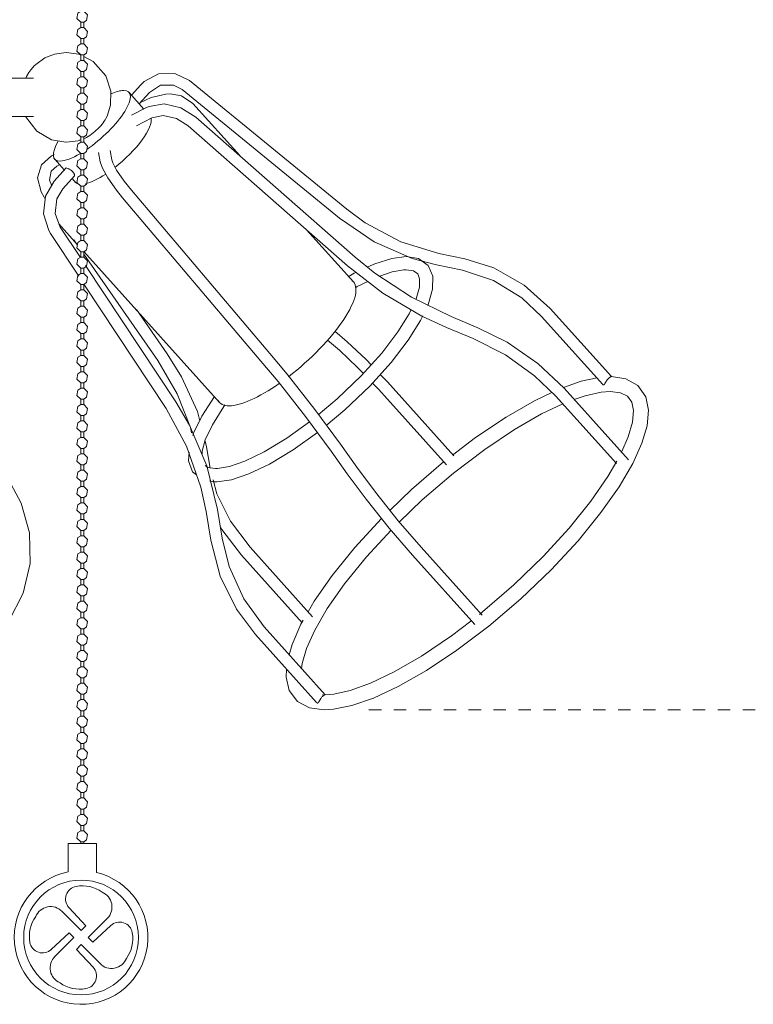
# Model space of a CAD drawing. Header units: millimetres. Extents: x 5724 to 11786, y -2894 to 7544.
# Tile 35 of 46: x 6636 to 6812, y 1422 to 1659. Entities that reach past the tile are written whole.
import ezdxf

# ---------------------------------------------------------------- set-up
doc = ezdxf.new("R2010")
doc.units = ezdxf.units.MM
doc.linetypes.add('Dash', pattern=[6, 3, -3])
doc.layers.add('A-ANNO-DIMS', color=7, linetype='Dash', lineweight=9, true_color=0xd2d2d2)
doc.layers.add('E-LITE-EQPM', color=7, linetype='Continuous', lineweight=20)

# ---------------------------------------------------------------- blocks, each defined once
blk = doc.blocks.new('33711-11 - 33711-11 YAKARTA LED Old gold ceiling fan-533504-Alzado_PDF')
at = {"layer": 'E-LITE-EQPM'}
for p, q in [((6650.43, 1658.21), (6650.43, 1656.91)), ((6650.43, 1658.21), (6651.14, 1658.21)), ((6651.14, 1656.91), (6651.14, 1658.21)), ((6650.43, 1656.91), (6651.14, 1656.91)), ((6650.43, 1654.26), (6650.43, 1652.97)), ((6650.43, 1654.26), (6651.14, 1654.26)), ((6651.14, 1652.97), (6651.14, 1654.26)), ((6650.43, 1652.97), (6651.14, 1652.97)), ((6650.43, 1650.31), (6650.43, 1649.02)), ((6650.43, 1650.31), (6651.14, 1650.31)), ((6650.43, 1649.02), (6651.14, 1649.02)), ((6651.14, 1649.02), (6651.14, 1650.31)), ((6650.43, 1646.36), (6650.43, 1645.07)), ((6650.43, 1646.36), (6651.14, 1646.36)), ((6651.14, 1645.07), (6651.14, 1646.36)), ((6639.09, 1644.7), (6625.18, 1644.7)), ((6650.43, 1645.07), (6651.14, 1645.07)), ((6714.48, 1613.16), (6676.62, 1644.13)), ((6650.43, 1642.41), (6650.43, 1641.12)), ((6650.43, 1642.41), (6651.14, 1642.41)), ((6651.14, 1641.12), (6651.14, 1642.41)), ((6665.65, 1637.3), (6662.06, 1641.3)), ((6664.88, 1643.15), (6662.62, 1640.64)), ((6664.5, 1638.55), (6666.96, 1641.28)), ((6674.84, 1641.96), (6712.71, 1611)), ((6650.43, 1641.12), (6651.14, 1641.12)), ((6650.43, 1638.46), (6650.43, 1637.17)), ((6650.43, 1638.46), (6651.14, 1638.46)), ((6650.43, 1637.17), (6651.14, 1637.17)), ((6651.14, 1637.17), (6651.14, 1638.46)), ((6666.3, 1637.66), (6662.66, 1635.82)), ((6688.74, 1626.07), (6677.45, 1638.63)), ((6625.2, 1635.5), (6639.06, 1635.5)), ((6650.43, 1634.52), (6650.43, 1633.22)), ((6650.43, 1634.52), (6651.14, 1634.52)), ((6651.14, 1633.22), (6651.14, 1634.52)), ((6663.84, 1633.28), (6667.57, 1635.17)), ((6716.54, 1601.6), (6678.18, 1635.36)), ((6650.43, 1633.22), (6651.14, 1633.22)), ((6676.33, 1633.26), (6714.69, 1599.5)), ((6650.43, 1630.57), (6650.43, 1629.28)), ((6650.43, 1630.57), (6651.14, 1630.57)), ((6651.14, 1629.28), (6651.14, 1630.57)), ((6650.43, 1629.28), (6651.14, 1629.28)), ((6657.88, 1625.05), (6657.49, 1627.28)), ((6644, 1626.36), (6643.41, 1626.06)), ((6644.17, 1625.22), (6646.48, 1622.65)), ((6650.43, 1626.62), (6650.43, 1625.33)), ((6650.43, 1626.62), (6651.14, 1626.62)), ((6650.43, 1625.33), (6651.14, 1625.33)), ((6651.14, 1625.33), (6651.14, 1626.62)), ((6654.74, 1626.8), (6655.13, 1624.57)), ((6646.81, 1623.05), (6644.02, 1619.94)), ((6644.68, 1623.56), (6645.37, 1623.91)), ((6650.43, 1622.67), (6650.43, 1621.38)), ((6650.43, 1622.67), (6651.14, 1622.67)), ((6651.14, 1621.38), (6651.14, 1622.67)), ((6646.1, 1618.07), (6648.89, 1621.18)), ((6648.45, 1620.46), (6649.2, 1619.62)), ((6650.43, 1621.38), (6651.14, 1621.38)), ((6650.43, 1618.72), (6650.43, 1617.43)), ((6650.43, 1618.72), (6651.14, 1618.72)), ((6651.14, 1617.43), (6651.14, 1618.72)), ((6695.96, 1578.4), (6662.62, 1617.74)), ((6641.64, 1616.03), (6641.82, 1615.77)), ((6650.43, 1617.43), (6651.14, 1617.43)), ((6660.48, 1615.93), (6693.82, 1576.59)), ((6650.43, 1614.77), (6650.43, 1613.48)), ((6650.43, 1614.77), (6651.14, 1614.77)), ((6650.43, 1613.48), (6651.14, 1613.48)), ((6651.14, 1613.48), (6651.14, 1614.77)), ((6650.43, 1610.83), (6650.43, 1609.53)), ((6650.43, 1610.83), (6651.14, 1610.83)), ((6651.14, 1609.53), (6651.14, 1610.83)), ((6645.19, 1609.62), (6649.69, 1604.62)), ((6650.34, 1601.51), (6645.48, 1608.87)), ((6650.43, 1609.53), (6651.14, 1609.53)), ((6716.09, 1595.64), (6704.77, 1608.23)), ((6643.15, 1607.32), (6649.94, 1597.04)), ((6648.79, 1605.75), (6649.63, 1604.54)), ((6650.43, 1606.88), (6650.43, 1605.59)), ((6650.43, 1606.88), (6651.14, 1606.88)), ((6651.14, 1605.59), (6651.14, 1606.88)), ((6650.43, 1605.59), (6651.14, 1605.59)), ((6650.43, 1602.93), (6650.43, 1601.64)), ((6650.43, 1602.93), (6651.14, 1602.93)), ((6650.43, 1601.64), (6651.14, 1601.64)), ((6651.14, 1601.64), (6651.14, 1602.93)), ((6651.14, 1602.36), (6668.98, 1576.7)), ((6651.17, 1602.97), (6683.83, 1566.64)), ((6742.88, 1601.23), (6736.69, 1602.5)), ((6650.43, 1598.98), (6650.43, 1597.69)), ((6650.43, 1598.98), (6651.14, 1598.98)), ((6651.14, 1597.69), (6651.14, 1598.98)), ((6673.31, 1566.74), (6651.61, 1599.59)), ((6736.13, 1599.75), (6742.32, 1598.49)), ((6650.43, 1597.69), (6651.14, 1597.69)), ((6650.43, 1595.03), (6650.43, 1593.74)), ((6650.43, 1595.03), (6651.14, 1595.03)), ((6651.14, 1593.74), (6651.14, 1595.03)), ((6651.21, 1595.12), (6670.98, 1565.19)), ((6650.43, 1593.74), (6651.14, 1593.74)), ((6650.43, 1591.08), (6650.43, 1589.79)), ((6650.43, 1591.08), (6651.14, 1591.08)), ((6650.43, 1589.79), (6651.14, 1589.79)), ((6651.14, 1589.79), (6651.14, 1591.08)), ((6778.21, 1572.83), (6763.48, 1589.21)), ((6650.43, 1587.14), (6650.43, 1585.84)), ((6650.43, 1587.14), (6651.14, 1587.14)), ((6651.14, 1585.84), (6651.14, 1587.14)), ((6671.28, 1578.29), (6663.84, 1589)), ((6746.03, 1584.61), (6739.59, 1587.28)), ((6761.4, 1587.34), (6776.11, 1570.97)), ((6650.43, 1585.84), (6651.14, 1585.84)), ((6738.52, 1584.7), (6744.96, 1582.03)), ((6650.43, 1583.19), (6650.43, 1581.9)), ((6650.43, 1583.19), (6651.14, 1583.19)), ((6651.14, 1581.9), (6651.14, 1583.19)), ((6650.43, 1581.9), (6651.14, 1581.9)), ((6650.43, 1579.24), (6650.43, 1577.95)), ((6650.43, 1579.24), (6651.14, 1579.24)), ((6650.43, 1577.95), (6651.14, 1577.95)), ((6651.14, 1577.95), (6651.14, 1579.24)), ((6650.43, 1575.29), (6650.43, 1574)), ((6650.43, 1575.29), (6651.14, 1575.29)), ((6651.14, 1574), (6651.14, 1575.29)), ((6650.43, 1574), (6651.14, 1574)), ((6650.43, 1571.34), (6650.43, 1570.05)), ((6650.43, 1571.34), (6651.14, 1571.34)), ((6651.14, 1570.05), (6651.14, 1571.34)), ((6650.43, 1570.05), (6651.14, 1570.05)), ((6723.6, 1568.18), (6738.5, 1551.59)), ((6740.29, 1553.79), (6725.68, 1570.05)), ((6764.75, 1568.18), (6779.4, 1551.88)), ((6782.34, 1552.79), (6766.83, 1570.05)), ((6650.43, 1567.39), (6650.43, 1566.1)), ((6650.43, 1567.39), (6651.14, 1567.39)), ((6650.43, 1566.1), (6651.14, 1566.1)), ((6651.14, 1566.1), (6651.14, 1567.39)), ((6650.43, 1563.44), (6650.43, 1562.15)), ((6650.43, 1563.44), (6651.14, 1563.44)), ((6651.14, 1562.15), (6651.14, 1563.44)), ((6650.43, 1562.15), (6651.14, 1562.15)), ((6650.43, 1559.5), (6650.43, 1558.2)), ((6650.43, 1559.5), (6651.14, 1559.5)), ((6651.14, 1558.2), (6651.14, 1559.5)), ((6650.43, 1558.2), (6651.14, 1558.2)), ((6680.73, 1555.94), (6680.38, 1557.28)), ((6681.57, 1550.77), (6680.73, 1555.94)), ((6716.9, 1551.05), (6712.99, 1556.53)), ((6650.43, 1555.55), (6650.43, 1554.26)), ((6650.43, 1555.55), (6651.14, 1555.55)), ((6650.43, 1554.26), (6651.14, 1554.26)), ((6651.14, 1554.26), (6651.14, 1555.55)), ((6710.71, 1554.9), (6714.62, 1549.43)), ((6650.43, 1551.6), (6650.43, 1550.31)), ((6650.43, 1551.6), (6651.14, 1551.6)), ((6651.14, 1550.31), (6651.14, 1551.6)), ((6650.43, 1550.31), (6651.14, 1550.31)), ((6650.43, 1547.65), (6650.43, 1546.36)), ((6650.43, 1547.65), (6651.14, 1547.65)), ((6651.14, 1546.36), (6651.14, 1547.65)), ((6650.43, 1546.36), (6651.14, 1546.36)), ((6650.43, 1543.7), (6650.43, 1542.41)), ((6650.43, 1543.7), (6651.14, 1543.7)), ((6650.43, 1542.41), (6651.14, 1542.41)), ((6651.14, 1542.41), (6651.14, 1543.7)), ((6650.43, 1539.75), (6650.43, 1538.46)), ((6650.43, 1539.75), (6651.14, 1539.75)), ((6651.14, 1538.46), (6651.14, 1539.75)), ((6680.61, 1540.35), (6681.75, 1533.47)), ((6684.51, 1533.93), (6683.38, 1540.81)), ((6650.43, 1538.46), (6651.14, 1538.46)), ((6650.43, 1535.81), (6650.43, 1534.51)), ((6650.43, 1535.81), (6651.14, 1535.81)), ((6651.14, 1534.51), (6651.14, 1535.81)), ((6650.43, 1534.51), (6651.14, 1534.51)), ((6650.43, 1531.86), (6650.43, 1530.57)), ((6650.43, 1531.86), (6651.14, 1531.86)), ((6650.43, 1530.57), (6651.14, 1530.57)), ((6651.14, 1530.57), (6651.14, 1531.86)), ((6689.15, 1529.85), (6703.78, 1513.56)), ((6706.25, 1515.01), (6691.23, 1531.72)), ((6730.3, 1529.85), (6745.3, 1513.16)), ((6747.11, 1515.34), (6732.39, 1531.72)), ((6650.43, 1527.91), (6650.43, 1526.62)), ((6650.43, 1527.91), (6651.14, 1527.91)), ((6651.14, 1526.62), (6651.14, 1527.91)), ((6650.43, 1526.62), (6651.14, 1526.62)), ((6650.43, 1523.96), (6650.43, 1522.67)), ((6650.43, 1523.96), (6651.14, 1523.96)), ((6650.43, 1522.67), (6651.14, 1522.67)), ((6651.14, 1522.67), (6651.14, 1523.96)), ((6650.43, 1520.01), (6650.43, 1518.72)), ((6650.43, 1520.01), (6651.14, 1520.01)), ((6650.43, 1518.72), (6651.14, 1518.72)), ((6651.14, 1518.72), (6651.14, 1520.01)), ((6650.43, 1516.06), (6650.43, 1514.77)), ((6650.43, 1516.06), (6651.14, 1516.06)), ((6651.14, 1514.77), (6651.14, 1516.06)), ((6746.6, 1515.69), (6746.42, 1515.55)), ((6650.43, 1514.77), (6651.14, 1514.77)), ((6650.43, 1512.12), (6650.43, 1510.82)), ((6650.43, 1512.12), (6651.14, 1512.12)), ((6650.43, 1510.82), (6651.14, 1510.82)), ((6651.14, 1510.82), (6651.14, 1512.12)), ((6709.3, 1496.18), (6694.58, 1512.56)), ((6692.5, 1510.69), (6707.22, 1494.3)), ((6650.43, 1508.17), (6650.43, 1506.88)), ((6650.43, 1508.17), (6651.14, 1508.17)), ((6650.43, 1506.88), (6651.14, 1506.88)), ((6651.14, 1506.88), (6651.14, 1508.17)), ((6650.43, 1504.22), (6650.43, 1502.93)), ((6650.43, 1504.22), (6651.14, 1504.22)), ((6651.14, 1502.93), (6651.14, 1504.22)), ((6650.43, 1502.93), (6651.14, 1502.93)), ((6650.43, 1500.27), (6650.43, 1498.98)), ((6650.43, 1500.27), (6651.14, 1500.27)), ((6650.43, 1498.98), (6651.14, 1498.98)), ((6651.14, 1498.98), (6651.14, 1500.27)), ((6650.43, 1496.32), (6650.43, 1495.03)), ((6650.43, 1496.32), (6651.14, 1496.32)), ((6650.43, 1495.03), (6651.14, 1495.03)), ((6651.14, 1495.03), (6651.14, 1496.32)), ((6708.83, 1496.19), (6708.67, 1496.21)), ((6650.43, 1492.37), (6650.43, 1491.08)), ((6650.43, 1492.37), (6651.14, 1492.37)), ((6651.14, 1491.08), (6651.14, 1492.37)), ((6650.43, 1491.08), (6651.14, 1491.08)), ((6650.43, 1488.43), (6650.43, 1487.13)), ((6650.43, 1488.43), (6651.14, 1488.43)), ((6650.43, 1487.13), (6651.14, 1487.13)), ((6651.14, 1487.13), (6651.14, 1488.43)), ((6650.43, 1484.48), (6650.43, 1483.19)), ((6650.43, 1484.48), (6651.14, 1484.48)), ((6650.43, 1483.19), (6651.14, 1483.19)), ((6651.14, 1483.19), (6651.14, 1484.48)), ((6650.43, 1480.53), (6650.43, 1479.24)), ((6650.43, 1480.53), (6651.14, 1480.53)), ((6651.14, 1479.24), (6651.14, 1480.53)), ((6650.43, 1479.24), (6651.14, 1479.24)), ((6650.43, 1476.58), (6650.43, 1475.29)), ((6650.43, 1476.58), (6651.14, 1476.58)), ((6650.43, 1475.29), (6651.14, 1475.29)), ((6651.14, 1475.29), (6651.14, 1476.58)), ((6650.43, 1472.63), (6650.43, 1471.34)), ((6650.43, 1472.63), (6651.14, 1472.63)), ((6650.43, 1471.34), (6651.14, 1471.34)), ((6651.14, 1471.34), (6651.14, 1472.63)), ((6650.43, 1468.68), (6650.43, 1467.39)), ((6650.43, 1468.68), (6651.14, 1468.68)), ((6651.14, 1467.39), (6651.14, 1468.68)), ((6650.43, 1467.39), (6651.14, 1467.39)), ((6650.43, 1464.74), (6650.43, 1463.44)), ((6650.43, 1464.74), (6651.14, 1464.74)), ((6650.43, 1463.44), (6651.14, 1463.44)), ((6651.14, 1463.44), (6651.14, 1464.74)), ((6654.26, 1460.41), (6647.37, 1460.41)), ((6647.37, 1460.41), (6647.37, 1453.51)), ((6650.43, 1460.79), (6650.43, 1460.41)), ((6650.43, 1460.79), (6651.14, 1460.79)), ((6651.14, 1460.41), (6651.14, 1460.79)), ((6654.26, 1453.37), (6654.26, 1460.41)), ((6647.63, 1444.89), (6651.64, 1440.58)), ((6650.51, 1439.45), (6645.93, 1444.03)), ((6652.23, 1437.73), (6656.81, 1442.3)), ((6651.64, 1440.58), (6650.51, 1439.45)), ((6657.67, 1440.61), (6653.36, 1436.59)), ((6643.35, 1434.84), (6647.66, 1438.86)), ((6648.79, 1437.73), (6644.21, 1433.15)), ((6647.66, 1438.86), (6648.79, 1437.73)), ((6653.36, 1436.59), (6652.23, 1437.73)), ((6649.38, 1434.87), (6650.51, 1436.01)), ((6650.51, 1436.01), (6655.09, 1431.43)), ((6653.4, 1430.57), (6649.38, 1434.87))]:
    blk.add_line(p, q, dxfattribs=at)
at = {"layer": 'E-LITE-EQPM', "flags": 128}
for points in [[(6650.43, 1658.21), (6649.48, 1659.11), (6649.73, 1660.41), (6650.43, 1660.86)], [(6651.14, 1660.86), (6652.09, 1659.96), (6651.85, 1658.66), (6651.14, 1658.21)], [(6650.43, 1654.26), (6649.48, 1655.16), (6649.73, 1656.46), (6650.43, 1656.91)], [(6651.14, 1656.91), (6652.09, 1656.01), (6651.85, 1654.71), (6651.14, 1654.26)], [(6646.96, 1650.92), (6644.09, 1650.53), (6641.77, 1649.59), (6639.64, 1648.06), (6639.24, 1647.68), (6638.86, 1647.28), (6638.45, 1646.77), (6637.96, 1646.1), (6637.4, 1645.17), (6637.19, 1644.7)], [(6646.96, 1650.92), (6649.95, 1650.5), (6650.43, 1650.26)], [(6650.43, 1650.31), (6649.48, 1651.22), (6649.73, 1652.51), (6650.43, 1652.97)], [(6651.14, 1652.97), (6652.09, 1652.06), (6651.85, 1650.76), (6651.14, 1650.31)], [(6650.43, 1646.36), (6649.48, 1647.27), (6649.73, 1648.56), (6650.43, 1649.02)], [(6651.14, 1649.91), (6653.46, 1648.76), (6656.44, 1645.32), (6657.68, 1641.59), (6657.63, 1638.26), (6656.8, 1635.59), (6656.51, 1635)], [(6651.14, 1649.02), (6652.09, 1648.11), (6651.85, 1646.82), (6651.14, 1646.36)], [(6650.43, 1642.41), (6649.48, 1643.32), (6649.73, 1644.61), (6650.43, 1645.07)], [(6651.14, 1645.07), (6652.09, 1644.16), (6651.85, 1642.87), (6651.14, 1642.41)], [(6676.62, 1644.13), (6673.08, 1645.87), (6669.17, 1645.81), (6665.68, 1643.94), (6664.88, 1643.15)], [(6666.96, 1641.28), (6669.64, 1643.03), (6672.78, 1643.06), (6674.84, 1641.96)], [(6650.43, 1638.46), (6649.48, 1639.37), (6649.73, 1640.67), (6650.43, 1641.12)], [(6651.14, 1641.12), (6652.09, 1640.21), (6651.85, 1638.92), (6651.14, 1638.46)], [(6664.69, 1638.77), (6667.4, 1640.04), (6670.92, 1640.88), (6671.93, 1640.93)], [(6677.45, 1638.63), (6674.67, 1640.48), (6671.93, 1640.93)], [(6650.43, 1634.52), (6649.48, 1635.42), (6649.73, 1636.72), (6650.43, 1637.17)], [(6651.14, 1637.17), (6652.09, 1636.27), (6651.85, 1634.97), (6651.14, 1634.52)], [(6678.18, 1635.36), (6674.56, 1637.6), (6670.55, 1638.51), (6666.91, 1637.94), (6666.3, 1637.66)], [(6637.17, 1635.49), (6639.87, 1631.93), (6643.42, 1629.88), (6646.85, 1629.28), (6646.96, 1629.28)], [(6667.57, 1635.17), (6670.24, 1635.72), (6673.51, 1635.01), (6676.33, 1633.26)], [(6650.43, 1630.57), (6649.48, 1631.47), (6649.73, 1632.77), (6650.43, 1633.22)], [(6651.14, 1633.22), (6652.09, 1632.32), (6651.85, 1631.02), (6651.14, 1630.57)], [(6646.96, 1629.28), (6649.84, 1629.67), (6650.43, 1629.87)], [(6650.43, 1626.62), (6649.48, 1627.53), (6649.73, 1628.82), (6650.43, 1629.28)], [(6651.14, 1629.28), (6652.09, 1628.37), (6651.85, 1627.07), (6651.14, 1626.62)], [(6643.41, 1626.06), (6640.96, 1623.87), (6640.06, 1620.73), (6640.88, 1617.32), (6641.64, 1616.03)], [(6650.43, 1622.67), (6649.48, 1623.58), (6649.73, 1624.87), (6650.43, 1625.33)], [(6651.14, 1625.33), (6652.09, 1624.42), (6651.85, 1623.13), (6651.14, 1622.67)], [(6657.88, 1625.05), (6658.15, 1624.31), (6659.08, 1622.57), (6660.87, 1619.94), (6662.62, 1617.74)], [(6643.47, 1618.77), (6642.89, 1620.17), (6643.28, 1622.29), (6644.68, 1623.56)], [(6655.13, 1624.57), (6655.66, 1623.01), (6656.93, 1620.73), (6659.02, 1617.74), (6660.48, 1615.93)], [(6644.02, 1619.94), (6641.96, 1616.34), (6641.49, 1612.08), (6642.72, 1608.03), (6643.15, 1607.32)], [(6650.43, 1618.72), (6649.48, 1619.63), (6649.73, 1620.92), (6650.43, 1621.38)], [(6651.14, 1621.38), (6652.09, 1620.47), (6651.85, 1619.18), (6651.14, 1618.72)], [(6645.48, 1608.87), (6644.3, 1612.16), (6644.7, 1615.7), (6646.1, 1618.07)], [(6650.43, 1614.77), (6649.48, 1615.68), (6649.73, 1616.98), (6650.43, 1617.43)], [(6651.14, 1617.43), (6652.09, 1616.52), (6651.85, 1615.23), (6651.14, 1614.77)], [(6650.43, 1610.83), (6649.48, 1611.73), (6649.73, 1613.03), (6650.43, 1613.48)], [(6651.14, 1613.48), (6652.09, 1612.58), (6651.85, 1611.28), (6651.14, 1610.83)], [(6736.69, 1602.5), (6727.5, 1605.32), (6718.91, 1609.91), (6714.48, 1613.16)], [(6712.71, 1611), (6721.08, 1605.32), (6730.21, 1601.33), (6736.13, 1599.75)], [(6650.43, 1606.88), (6649.48, 1607.78), (6649.73, 1609.08), (6650.43, 1609.53)], [(6651.14, 1609.53), (6652.09, 1608.63), (6651.85, 1607.33), (6651.14, 1606.88)], [(6650.43, 1602.93), (6649.48, 1603.84), (6649.73, 1605.13), (6650.43, 1605.59)], [(6651.14, 1605.59), (6652.09, 1604.68), (6651.85, 1603.38), (6651.14, 1602.93)], [(6650.43, 1598.98), (6649.48, 1599.89), (6649.73, 1601.18), (6650.43, 1601.64)], [(6651.14, 1601.64), (6652.09, 1600.73), (6651.85, 1599.44), (6651.14, 1598.98)], [(6739.59, 1587.28), (6730.05, 1591.97), (6721.21, 1597.79), (6716.54, 1601.6)], [(6728.76, 1601.75), (6725.33, 1601.33), (6721.21, 1600.04), (6719.53, 1599.26)], [(6728.76, 1601.75), (6731.72, 1601.26), (6734.05, 1599.6), (6735.18, 1597.01), (6735.15, 1593.94), (6734.19, 1590.47), (6733.97, 1590)], [(6763.48, 1589.21), (6757.17, 1594.9), (6749.93, 1599.02), (6742.88, 1601.23)], [(6714.69, 1599.5), (6723.18, 1592.94), (6732.58, 1587.43), (6738.52, 1584.7)], [(6650.43, 1595.03), (6649.48, 1595.94), (6649.73, 1597.23), (6650.43, 1597.69)], [(6651.14, 1597.69), (6652.09, 1596.78), (6651.85, 1595.49), (6651.14, 1595.03)], [(6716.67, 1597.94), (6716.3, 1597.77), (6714.8, 1596.89)], [(6722.43, 1597.03), (6725.39, 1598.05), (6728.25, 1598.54), (6728.76, 1598.55)], [(6728.76, 1598.55), (6730.56, 1598.28), (6731.58, 1597.57), (6732.03, 1596.41), (6731.98, 1594.4), (6731.2, 1591.6), (6731.1, 1591.41)], [(6742.32, 1598.49), (6749.79, 1596.02), (6756.61, 1591.82), (6761.4, 1587.34)], [(6716.57, 1594.26), (6717, 1594.52), (6719.52, 1595.73)], [(6650.43, 1591.08), (6649.48, 1591.99), (6649.73, 1593.29), (6650.43, 1593.74)], [(6651.14, 1593.74), (6652.09, 1592.83), (6651.85, 1591.54), (6651.14, 1591.08)], [(6650.43, 1587.14), (6649.48, 1588.04), (6649.73, 1589.34), (6650.43, 1589.79)], [(6651.14, 1589.79), (6652.09, 1588.88), (6651.85, 1587.59), (6651.14, 1587.14)], [(6729.91, 1588.85), (6729.51, 1588), (6726.76, 1583.59), (6722.89, 1578.51), (6717.95, 1573.01), (6712.19, 1567.45), (6707.62, 1563.63)], [(6732.78, 1587.47), (6732.27, 1586.38), (6729.28, 1581.6), (6725.17, 1576.25), (6720.02, 1570.54), (6714.06, 1564.84), (6709.56, 1561.09)], [(6650.43, 1583.19), (6649.48, 1584.09), (6649.73, 1585.39), (6650.43, 1585.84)], [(6651.14, 1585.84), (6652.09, 1584.94), (6651.85, 1583.64), (6651.14, 1583.19)], [(6766.83, 1570.05), (6760.52, 1576.02), (6753.13, 1581.1), (6746.03, 1584.61)], [(6711.63, 1583.75), (6714.62, 1581.24), (6719.14, 1576.95), (6720.46, 1575.58)], [(6744.96, 1582.03), (6752.73, 1578.08), (6759.72, 1573.05), (6764.75, 1568.18)], [(6650.43, 1579.24), (6649.48, 1580.15), (6649.73, 1581.44), (6650.43, 1581.9)], [(6651.14, 1581.9), (6652.09, 1580.99), (6651.85, 1579.69), (6651.14, 1579.24)], [(6709.83, 1581.61), (6712.71, 1579.19), (6717.08, 1575.05), (6718.52, 1573.55)], [(6650.43, 1575.29), (6649.48, 1576.2), (6649.73, 1577.49), (6650.43, 1577.95)], [(6651.14, 1577.95), (6652.09, 1577.04), (6651.85, 1575.75), (6651.14, 1575.29)], [(6679.1, 1562.21), (6678.53, 1564.4), (6674.71, 1572.8), (6671.28, 1578.29)], [(6712.99, 1556.53), (6706.8, 1564.92), (6700.11, 1573.4), (6695.96, 1578.4)], [(6668.98, 1576.7), (6673.67, 1568.73), (6676.82, 1560.6), (6677.11, 1559.29)], [(6710.71, 1554.9), (6704.57, 1563.22), (6697.94, 1571.63), (6693.82, 1576.59)], [(6585.19, 1492.58), (6595.32, 1493.25), (6604.96, 1495.22), (6613.79, 1498.39), (6621.57, 1502.65), (6628.08, 1507.88), (6633.15, 1513.93), (6636.6, 1520.64), (6638.29, 1527.82), (6638.12, 1535.18), (6636.11, 1542.39), (6632.37, 1549.23), (6627.04, 1555.49), (6620.29, 1561.01), (6612.29, 1565.64), (6603.25, 1569.24), (6593.46, 1571.64), (6583.25, 1572.76), (6580.44, 1572.83)], [(6650.43, 1571.34), (6649.48, 1572.25), (6649.73, 1573.54), (6650.43, 1574)], [(6651.14, 1574), (6652.09, 1573.09), (6651.85, 1571.8), (6651.14, 1571.34)], [(6778.2, 1572.83), (6781.66, 1572.31), (6784.54, 1570.73), (6786.47, 1567.98), (6787.12, 1564.72), (6786.78, 1561.01), (6785.54, 1556.79), (6783.34, 1551.91), (6780.08, 1546.32), (6775.69, 1540.08), (6770.19, 1533.32), (6763.69, 1526.3), (6756.41, 1519.32), (6748.71, 1512.74), (6741.02, 1506.91), (6733.66, 1502.03), (6726.9, 1498.2), (6720.91, 1495.42), (6715.73, 1493.63), (6711.32, 1492.73), (6709.04, 1492.58)], [(6722.56, 1573.38), (6724.27, 1571.6), (6725.68, 1570.05)], [(6766.67, 1570.2), (6770.94, 1571.71), (6774.74, 1572.52)], [(6720.63, 1571.36), (6722.1, 1569.82), (6723.6, 1568.18)], [(6650.43, 1567.39), (6649.48, 1568.3), (6649.73, 1569.59), (6650.43, 1570.05)], [(6651.14, 1570.05), (6652.09, 1569.14), (6651.85, 1567.85), (6651.14, 1567.39)], [(6682.66, 1568.06), (6679.62, 1563.34), (6677.61, 1559.19), (6677.44, 1558.64)], [(6739.94, 1553.94), (6745.48, 1558.17), (6752.87, 1563.11), (6759.67, 1567.01), (6763.89, 1569)], [(6769.27, 1567.3), (6771.85, 1568.22), (6775.74, 1569.08), (6777.93, 1569.23)], [(6777.93, 1569.23), (6780.41, 1568.93), (6782.09, 1568.09), (6783.1, 1566.71), (6783.52, 1564.71), (6783.28, 1561.87), (6782.27, 1558.3), (6780.71, 1554.78)], [(6650.43, 1563.44), (6649.48, 1564.35), (6649.73, 1565.65), (6650.43, 1566.1)], [(6651.14, 1566.1), (6652.09, 1565.19), (6651.85, 1563.9), (6651.14, 1563.44)], [(6683.38, 1540.81), (6680.78, 1551.32), (6676.6, 1561.18), (6673.31, 1566.74)], [(6679.63, 1554.27), (6679.65, 1554.85), (6680.43, 1557.64), (6682.12, 1561.25), (6684.87, 1565.65), (6685.14, 1566.01)], [(6727.12, 1537.8), (6732.63, 1543.12), (6740.16, 1549.59), (6747.69, 1555.32), (6754.85, 1560.11), (6761.36, 1563.84), (6766.5, 1566.25)], [(6670.98, 1565.19), (6675.93, 1556.12), (6679.38, 1546.2), (6680.61, 1540.35)], [(6650.43, 1559.5), (6649.48, 1560.4), (6649.73, 1561.7), (6650.43, 1562.15)], [(6651.14, 1562.15), (6652.09, 1561.25), (6651.85, 1559.95), (6651.14, 1559.5)], [(6705.5, 1561.93), (6700.07, 1558.02), (6694.63, 1554.73), (6689.98, 1552.48), (6686.24, 1551.19), (6683.38, 1550.71), (6682.87, 1550.69)], [(6707.42, 1559.35), (6701.57, 1555.17), (6695.87, 1551.76), (6690.9, 1549.4), (6686.72, 1548.01), (6683.23, 1547.5), (6682.87, 1547.49)], [(6650.43, 1555.55), (6649.48, 1556.46), (6649.73, 1557.75), (6650.43, 1558.2)], [(6651.14, 1558.2), (6652.09, 1557.3), (6651.85, 1556), (6651.14, 1555.55)], [(6650.43, 1551.6), (6649.48, 1552.51), (6649.73, 1553.8), (6650.43, 1554.26)], [(6651.14, 1554.26), (6652.09, 1553.35), (6651.85, 1552.05), (6651.14, 1551.6)], [(6676.5, 1554.61), (6676.4, 1552.57), (6677.38, 1549.91), (6678.28, 1549.18)], [(6682.87, 1550.69), (6681.07, 1550.96), (6680.41, 1551.43)], [(6724.83, 1540.59), (6730.09, 1545.67), (6737.77, 1552.29)], [(6779.51, 1552.5), (6777.37, 1548.76), (6773.27, 1542.84), (6768.04, 1536.34), (6761.79, 1529.51), (6754.72, 1522.65), (6747.2, 1516.15), (6746.65, 1515.73)], [(6650.43, 1547.65), (6649.48, 1548.56), (6649.73, 1549.85), (6650.43, 1550.31)], [(6651.14, 1550.31), (6652.09, 1549.4), (6651.85, 1548.11), (6651.14, 1547.65)], [(6730.3, 1529.85), (6724.73, 1536.31), (6719.17, 1543.28), (6714.62, 1549.43)], [(6732.39, 1531.72), (6726.89, 1538.09), (6721.39, 1544.98), (6716.9, 1551.05)], [(6681.45, 1547.72), (6682.5, 1547.5), (6682.87, 1547.49)], [(6691.23, 1531.72), (6686.47, 1538.02), (6683.19, 1544.61), (6682.29, 1547.96)], [(6650.43, 1543.7), (6649.48, 1544.61), (6649.73, 1545.9), (6650.43, 1546.36)], [(6651.14, 1546.36), (6652.09, 1545.45), (6651.85, 1544.16), (6651.14, 1543.7)], [(6650.43, 1539.75), (6649.48, 1540.66), (6649.73, 1541.96), (6650.43, 1542.41)], [(6651.14, 1542.41), (6652.09, 1541.5), (6651.85, 1540.21), (6651.14, 1539.75)], [(6650.43, 1535.81), (6649.48, 1536.71), (6649.73, 1538.01), (6650.43, 1538.46)], [(6651.14, 1538.46), (6652.09, 1537.56), (6651.85, 1536.26), (6651.14, 1535.81)], [(6705.17, 1516.15), (6706.65, 1518.72), (6710.97, 1524.93), (6716.41, 1531.66), (6722.84, 1538.67)], [(6684.04, 1536.75), (6684.4, 1536.05), (6689.15, 1529.85)], [(6703.6, 1502.5), (6703.72, 1503.72), (6704.78, 1507.32), (6706.76, 1511.73), (6709.79, 1516.95), (6713.94, 1522.9), (6719.23, 1529.42), (6725.16, 1535.86)], [(6650.43, 1531.86), (6649.48, 1532.76), (6649.73, 1534.06), (6650.43, 1534.51)], [(6651.14, 1534.51), (6652.09, 1533.61), (6651.85, 1532.31), (6651.14, 1531.86)], [(6681.75, 1533.47), (6684.04, 1524.8), (6687.9, 1516.86), (6692.5, 1510.69)], [(6694.58, 1512.56), (6689.69, 1519.32), (6686.19, 1527.11), (6684.51, 1533.93)], [(6650.43, 1527.91), (6649.48, 1528.82), (6649.73, 1530.11), (6650.43, 1530.57)], [(6651.14, 1530.57), (6652.09, 1529.66), (6651.85, 1528.36), (6651.14, 1527.91)], [(6650.43, 1523.96), (6649.48, 1524.87), (6649.73, 1526.16), (6650.43, 1526.62)], [(6651.14, 1526.62), (6652.09, 1525.71), (6651.85, 1524.42), (6651.14, 1523.96)], [(6650.43, 1520.01), (6649.48, 1520.92), (6649.73, 1522.21), (6650.43, 1522.67)], [(6651.14, 1522.67), (6652.09, 1521.76), (6651.85, 1520.47), (6651.14, 1520.01)], [(6650.43, 1516.06), (6649.48, 1516.97), (6649.73, 1518.27), (6650.43, 1518.72)], [(6651.14, 1518.72), (6652.09, 1517.81), (6651.85, 1516.52), (6651.14, 1516.06)], [(6650.43, 1512.12), (6649.48, 1513.02), (6649.73, 1514.32), (6650.43, 1514.77)], [(6651.14, 1514.77), (6652.09, 1513.87), (6651.85, 1512.57), (6651.14, 1512.12)], [(6700.6, 1505.79), (6701.32, 1508.34), (6703.46, 1513.18), (6704.02, 1514.15)], [(6744.35, 1513.97), (6739.67, 1510.37), (6732.48, 1505.53), (6725.92, 1501.75), (6720.18, 1499.01), (6715.34, 1497.26), (6711.41, 1496.37), (6709.28, 1496.19)], [(6650.43, 1508.17), (6649.48, 1509.07), (6649.73, 1510.37), (6650.43, 1510.82)], [(6651.14, 1510.82), (6652.09, 1509.92), (6651.85, 1508.62), (6651.14, 1508.17)], [(6650.43, 1504.22), (6649.48, 1505.13), (6649.73, 1506.42), (6650.43, 1506.88)], [(6651.14, 1506.88), (6652.09, 1505.97), (6651.85, 1504.67), (6651.14, 1504.22)], [(6650.43, 1500.27), (6649.48, 1501.18), (6649.73, 1502.47), (6650.43, 1502.93)], [(6651.14, 1502.93), (6652.09, 1502.02), (6651.85, 1500.73), (6651.14, 1500.27)], [(6709.04, 1492.58), (6705.53, 1493.04), (6702.61, 1494.54), (6700.58, 1497.24), (6699.86, 1500.48), (6700, 1502.35)], [(6650.43, 1496.32), (6649.48, 1497.23), (6649.73, 1498.52), (6650.43, 1498.98)], [(6651.14, 1498.98), (6652.09, 1498.07), (6651.85, 1496.78), (6651.14, 1496.32)], [(6650.43, 1492.37), (6649.48, 1493.28), (6649.73, 1494.58), (6650.43, 1495.03)], [(6651.14, 1495.03), (6652.09, 1494.12), (6651.85, 1492.83), (6651.14, 1492.37)], [(6650.43, 1488.43), (6649.48, 1489.33), (6649.73, 1490.63), (6650.43, 1491.08)], [(6651.14, 1491.08), (6652.09, 1490.18), (6651.85, 1488.88), (6651.14, 1488.43)], [(6650.43, 1484.48), (6649.48, 1485.38), (6649.73, 1486.68), (6650.43, 1487.13)], [(6651.14, 1487.13), (6652.09, 1486.23), (6651.85, 1484.93), (6651.14, 1484.48)], [(6650.43, 1480.53), (6649.48, 1481.44), (6649.73, 1482.73), (6650.43, 1483.19)], [(6651.14, 1483.19), (6652.09, 1482.28), (6651.85, 1480.98), (6651.14, 1480.53)], [(6650.43, 1476.58), (6649.48, 1477.49), (6649.73, 1478.78), (6650.43, 1479.24)], [(6651.14, 1479.24), (6652.09, 1478.33), (6651.85, 1477.04), (6651.14, 1476.58)], [(6650.43, 1472.63), (6649.48, 1473.54), (6649.73, 1474.83), (6650.43, 1475.29)], [(6651.14, 1475.29), (6652.09, 1474.38), (6651.85, 1473.09), (6651.14, 1472.63)], [(6650.43, 1468.68), (6649.48, 1469.59), (6649.73, 1470.89), (6650.43, 1471.34)], [(6651.14, 1471.34), (6652.09, 1470.43), (6651.85, 1469.14), (6651.14, 1468.68)], [(6650.43, 1464.74), (6649.48, 1465.64), (6649.73, 1466.94), (6650.43, 1467.39)], [(6651.14, 1467.39), (6652.09, 1466.48), (6651.85, 1465.19), (6651.14, 1464.74)], [(6650.43, 1460.79), (6649.48, 1461.69), (6649.73, 1462.99), (6650.43, 1463.44)], [(6651.14, 1463.44), (6652.09, 1462.54), (6651.85, 1461.24), (6651.14, 1460.79)]]:
    blk.add_lwpolyline(points, dxfattribs=at)
at = {"layer": 'E-LITE-EQPM'}
for centre, radius, start, end in [((6650.51, 1437.73), 16.09, 101.2605, 76.5367), ((6650.51, 1437.73), 13.82, 0, 180), ((6649.89, 1447), 3.1, 100.105, 223.0251), ((6650.79, 1441.94), 8.24, 54.5465, 100.105), ((6654.05, 1445.06), 3.9, 315, 67), ((6643.18, 1441.27), 3.9, 45, 157), ((6646.3, 1438.01), 8.24, 144.5465, 190.105), ((6659.78, 1438.35), 3.1, 10.105, 133.0251), ((6650.51, 1437.73), 13.82, 180, 0), ((6654.72, 1437.44), 8.24, 324.5465, 10.105), ((6641.24, 1437.11), 3.1, 190.105, 313.0251), ((6646.97, 1430.39), 3.9, 135, 247), ((6657.84, 1434.19), 3.9, 225, 337), ((6651.13, 1428.45), 3.1, 280.105, 43.0251), ((6650.23, 1433.52), 8.24, 234.5465, 280.105)]:
    blk.add_arc(centre, radius, start, end, dxfattribs=at)
for centre, major_axis, start_param, end_param in [((6653.11, 1633.26), (8.94, 8.04), 4.307622, 6.615291), ((6653.11, 1633.26), (8.94, 8.04), 0.332105, 0.779533), ((6653.11, 1633.26), (3.61, 3.25), 3.885384, 5.576405), ((6658.14, 1627.66), (8.94, 8.04), 4.4949, 6.11341), ((6653.11, 1633.26), (8.94, 8.04), 2.357237, 3.473698), ((6653.11, 1633.26), (3.61, 3.25), 3.473698, 3.627975), ((6653.11, 1633.26), (8.94, 8.04), 3.473698, 4.13744), ((6658.14, 1627.66), (8.94, 8.04), 3.655923, 4.257998), ((6658.14, 1627.66), (8.94, 8.04), 3.080999, 3.334131), ((6699.96, 1581.14), (16.13, 14.5), 4.469805, 6.344607), ((6699.96, 1581.14), (16.13, 14.5), 3.473698, 4.336847), ((6699.96, 1581.14), (16.13, 14.5), 3.054819, 3.473698)]:
    blk.add_ellipse(centre, major_axis=major_axis, ratio=0.309975, start_param=start_param, end_param=end_param, dxfattribs=at)
for points in [[(6646.81, 1623.05), (6646.84, 1623.08), (6646.89, 1623.1), (6646.96, 1623.1)], [(6776.32, 1570.85), (6776.3, 1570.85), (6776.25, 1570.86), (6776.18, 1570.91), (6776.11, 1570.97), (6776.06, 1571.03), (6776.04, 1571.06)], [(6707.43, 1494.19), (6707.41, 1494.19), (6707.35, 1494.2), (6707.31, 1494.23), (6707.28, 1494.25)]]:
    blk.add_open_spline(points, degree=3, dxfattribs=at)
for points, knots in [([(6646.96, 1623.1), (6647.05, 1623.1), (6647.24, 1623.05), (6647.55, 1622.91), (6647.85, 1622.74), (6648.19, 1622.49), (6648.41, 1622.28), (6648.51, 1622.17)], [0, 0, 0, 0, 0.285714, 0.428571, 0.571429, 0.785714, 1, 1, 1, 1]), ([(6648.51, 1622.17), (6648.65, 1622.02), (6648.81, 1621.79), (6648.92, 1621.52), (6648.96, 1621.32), (6648.93, 1621.22), (6648.9, 1621.18)], [0, 0, 0, 0, 0.2857143, 0.4285714, 0.5714286, 0.7857143, 0.7857143, 0.7857143, 0.7857143]), ([(6778.2, 1572.83), (6778.2, 1572.83), (6778.21, 1572.83), (6778.19, 1572.83), (6778.16, 1572.83), (6778.11, 1572.82), (6778.05, 1572.8), (6777.98, 1572.76), (6777.9, 1572.72), (6777.81, 1572.67), (6777.71, 1572.59), (6777.57, 1572.48), (6777.46, 1572.37), (6777.39, 1572.29)], [-0.8571429, -0.8571429, -0.8571429, -0.8571429, -0.7857143, -0.7142857, -0.6428571, -0.5714286, -0.5, -0.4285714, -0.3571429, -0.2857143, -0.2142857, -0.1428571, 0, 0, 0, 0]), ([(6777.39, 1572.29), (6777.32, 1572.22), (6777.22, 1572.09), (6777.09, 1571.91), (6777, 1571.78), (6776.92, 1571.64), (6776.84, 1571.51), (6776.77, 1571.39), (6776.7, 1571.27), (6776.64, 1571.16), (6776.58, 1571.06), (6776.52, 1570.97), (6776.46, 1570.91), (6776.39, 1570.86), (6776.35, 1570.85), (6776.32, 1570.85)], [-1, -1, -1, -1, -0.857143, -0.785714, -0.714286, -0.642857, -0.571429, -0.5, -0.428571, -0.357143, -0.285714, -0.214286, -0.142857, -0.071429, 0, 0, 0, 0]), ([(6708.52, 1495.67), (6708.45, 1495.59), (6708.35, 1495.46), (6708.22, 1495.28), (6708.13, 1495.14), (6708.04, 1495), (6707.96, 1494.87), (6707.89, 1494.74), (6707.82, 1494.62), (6707.76, 1494.5), (6707.7, 1494.4), (6707.63, 1494.31), (6707.57, 1494.24), (6707.5, 1494.2), (6707.45, 1494.19), (6707.43, 1494.19)], [-1, -1, -1, -1, -0.857143, -0.785714, -0.714286, -0.642857, -0.571429, -0.5, -0.428571, -0.357143, -0.285714, -0.214286, -0.142857, -0.071429, 0, 0, 0, 0]), ([(6709.21, 1496.17), (6709.19, 1496.17), (6709.15, 1496.16), (6709.08, 1496.13), (6709, 1496.09), (6708.92, 1496.03), (6708.82, 1495.96), (6708.69, 1495.85), (6708.59, 1495.75), (6708.52, 1495.67)], [-0.5714286, -0.5714286, -0.5714286, -0.5714286, -0.5, -0.4285714, -0.3571429, -0.2857143, -0.2142857, -0.1428571, 0, 0, 0, 0])]:
    blk.add_open_spline(points, degree=3, knots=knots, dxfattribs=at)

msp = doc.modelspace()

# ---------------------------------------------------------------- linework, layer by layer
at = {"layer": 'A-ANNO-DIMS'}
msp.add_line((6719.82, 1492.58), (7359.82, 1492.58), dxfattribs=at)

# ---------------------------------------------------------------- block references
at = {"layer": 'E-LITE-EQPM'}
msp.add_blockref('33711-11 - 33711-11 YAKARTA LED Old gold ceiling fan-533504-Alzado_PDF', (0, 0), dxfattribs=at)

doc.saveas('drawing.dxf')
